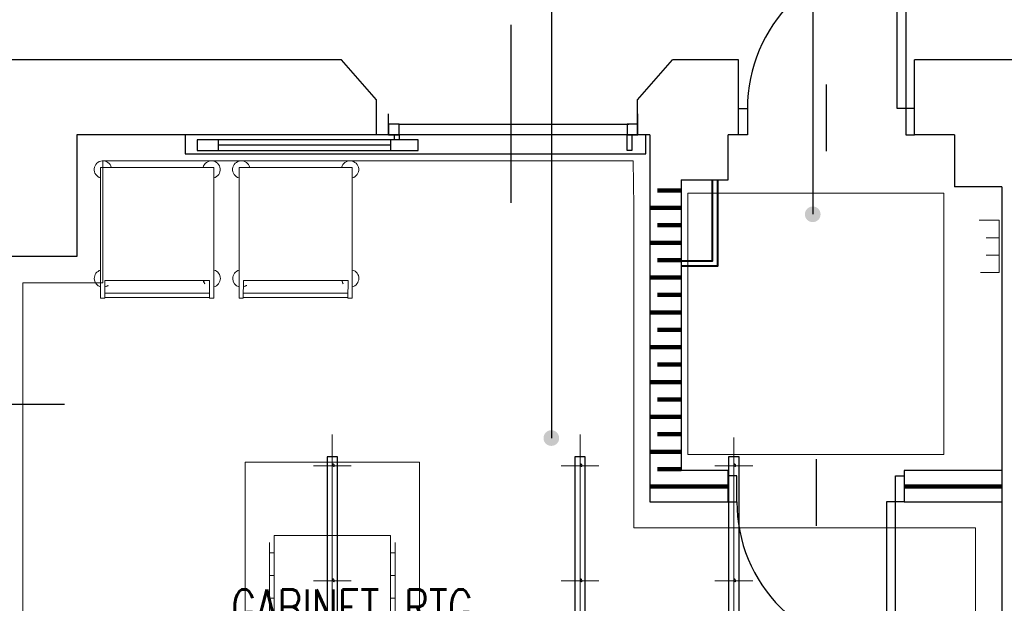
# Model space of a CAD drawing. Header units: millimetres. Extents: x 6612728327 to 6612744462, y 5733542327 to 5733552841.
# Tile 61 of 124: x 6612737201 to 6612737766, y 5733544612 to 5733544947. Entities that reach past the tile are written whole.
import ezdxf

# ---------------------------------------------------------------- set-up
doc = ezdxf.new("R2010")
doc.units = ezdxf.units.MM
doc.header["$MEASUREMENT"] = 0
doc.set_wipeout_variables(frame=1)
doc.linetypes.add('Wipeout_Contour', pattern=[1000, 0, -1000])
for name, color, linetype in [('!!!!_SCIANY GRUBE', 7, 'Continuous'), ('_ATECHN-MEBLE', 7, 'Continuous'), ('_ATECHN-MEDYCZ.', 7, 'Continuous'), ('A_A-OPISY POM', 7, 'Continuous'), ('A_sciany proj obudowa', 7, 'Continuous'), ('A_SCIANY PROJ. 18 wewn', 7, 'Continuous'), ('A_Stolarka_drzw_wew', 192, 'Continuous'), ('A_wypełnienie', 7, 'Continuous'), ('EQUIPMENT', 7, 'Continuous')]:
    doc.layers.add(name, color=color, linetype=linetype)
pattern_1 = [(360, (6612685986.953, 5733573938.848), (0, 20), []), (360, (6612685986.953, 5733573948.848), (0, 20), [15, -5])]

msp = doc.modelspace()

# ---------------------------------------------------------------- hatches: boundary and pattern name
at = {"layer": 'A_A-OPISY POM', "linetype": 'Continuous', "lineweight": 25}
for points in [[(6612737656.032899, 5733544830.641906, 1), (6612737656.032899, 5733544839.641906, 1)], [(6612737505.972395, 5733544702.197996, 1), (6612737505.972395, 5733544711.197996, 1)]]:
    msp.add_hatch(color=7, dxfattribs=at).paths.add_polyline_path(points)

# ---------------------------------------------------------------- linework, layer by layer
at = {"layer": '!!!!_SCIANY GRUBE', "color": 7, "lineweight": 30}
for p, q in [((6612737385.516486, 5733544923.844683), (6612737031.516486, 5733544923.844683)), ((6612737405.516486, 5733544900.844683), (6612737385.516486, 5733544923.844683)), ((6612737555.516487, 5733544900.844683), (6612737575.516487, 5733544923.844683)), ((6612737613.516487, 5733544923.844683), (6612737575.516487, 5733544923.844683)), ((6612737613.516487, 5733544880.844683), (6612737613.516487, 5733544923.844683)), ((6612738092.516487, 5733544923.844683), (6612737714.516487, 5733544923.844683)), ((6612737714.516487, 5733544880.844683), (6612737714.516487, 5733544923.844683)), ((6612737405.516486, 5733544880.844683), (6612737405.516486, 5733544900.844683)), ((6612737555.516487, 5733544880.844683), (6612737555.516487, 5733544900.844683)), ((6612737405.516486, 5733544880.844683), (6612737233.516486, 5733544880.844683)), ((6612737233.516486, 5733544880.844683), (6612737233.516486, 5733544810.844683)), ((6612737562.516487, 5733544880.844683), (6612737555.516487, 5733544880.844683)), ((6612737613.516487, 5733544880.844683), (6612737607.516487, 5733544880.844683)), ((6612737737.516487, 5733544880.844683), (6612737714.516487, 5733544880.844683)), ((6612737737.516487, 5733544880.844683), (6612737737.516487, 5733544850.844683)), ((6612737764.516487, 5733544850.844683), (6612737737.516487, 5733544850.844683)), ((6612737233.516486, 5733544810.844683), (6612737167.516486, 5733544810.844683))]:
    msp.add_line(p, q, dxfattribs=at)
at = {"layer": '_ATECHN-MEBLE', "color": 7, "lineweight": 18}
for p, q in [((6612737312.216486, 5733544862.094683), (6612737247.216486, 5733544862.094683)), ((6612737247.216486, 5733544862.094683), (6612737247.216486, 5733544787.094683)), ((6612737312.216486, 5733544787.094683), (6612737312.216486, 5733544862.094683)), ((6612737391.699873, 5733544862.094683), (6612737326.699872, 5733544862.094683)), ((6612737326.699872, 5733544862.094683), (6612737326.699872, 5733544787.094683)), ((6612737391.699873, 5733544787.094683), (6612737391.699873, 5733544862.094683)), ((6612737249.647993, 5733544787.094683), (6612737249.716486, 5733544797.094683)), ((6612737249.716486, 5733544797.094683), (6612737309.766486, 5733544797.094683)), ((6612737329.131379, 5733544787.094683), (6612737329.199872, 5733544797.094683)), ((6612737329.199872, 5733544797.094683), (6612737389.249872, 5733544797.094683)), ((6612737247.216486, 5733544787.094683), (6612737249.647993, 5733544787.094683)), ((6612737249.666487, 5733544789.794683), (6612737309.766486, 5733544789.794683)), ((6612737249.666487, 5733544787.444683), (6612737309.766486, 5733544787.444683)), ((6612737309.716486, 5733544787.094683), (6612737312.216486, 5733544787.094683)), ((6612737326.699872, 5733544787.094683), (6612737329.131379, 5733544787.094683)), ((6612737329.149872, 5733544789.794683), (6612737389.249872, 5733544789.794683)), ((6612737329.149872, 5733544787.444683), (6612737389.249872, 5733544787.444683)), ((6612737389.199872, 5733544787.094683), (6612737391.699873, 5733544787.094683)), ((6612737380.235228, 5733544212.248565), (6612737380.235228, 5733544708.737792)), ((6612737522.435228, 5733544212.248565), (6612737522.435228, 5733544708.737792)), ((6612737610.735229, 5733544212.248565), (6612737610.735229, 5733544707.097458)), ((6612737380.235228, 5733544436.041967), (6612737380.235228, 5733544700.342051)), ((6612737380.235228, 5733544435.908651), (6612737380.235228, 5733544700.208735)), ((6612737380.235228, 5733544422.218333), (6612737380.235228, 5733544699.863952)), ((6612737430.235229, 5733544692.844673), (6612737330.235228, 5733544692.844673)), ((6612737330.235228, 5733544692.844673), (6612737330.235228, 5733544305.644672)), ((6612737369.34451, 5733544690.813686), (6612737391.125946, 5733544690.813686)), ((6612737430.235229, 5733544305.644672), (6612737430.235229, 5733544692.844673)), ((6612737511.54451, 5733544690.813686), (6612737533.325947, 5733544690.813686)), ((6612737346.885228, 5733544435.118621), (6612737346.885228, 5733544650.730943)), ((6612737413.585228, 5733544650.730943), (6612737346.885228, 5733544650.730943)), ((6612737413.585228, 5733544435.118621), (6612737413.585228, 5733544650.730943)), ((6612737344.185228, 5733544582.57475), (6612737344.185228, 5733544646.836486)), ((6612737416.379065, 5733544438.826675), (6612737416.379065, 5733544646.836486)), ((6612737346.885228, 5733544640.880249), (6612737344.185228, 5733544640.880249)), ((6612737416.379065, 5733544640.880249), (6612737413.585228, 5733544640.880249)), ((6612737346.885228, 5733544627.822366), (6612737344.185228, 5733544627.822366)), ((6612737416.379065, 5733544627.822366), (6612737413.585228, 5733544627.822366)), ((6612737369.34451, 5733544624.773685), (6612737391.125946, 5733544624.773685)), ((6612737511.54451, 5733544624.773685), (6612737533.325947, 5733544624.773685)), ((6612737599.84451, 5733544624.773685), (6612737621.625946, 5733544624.773685)), ((6612737346.885228, 5733544614.764482), (6612737344.185228, 5733544614.764482)), ((6612737416.379065, 5733544614.764482), (6612737413.585228, 5733544614.764482))]:
    msp.add_line(p, q, dxfattribs=at)
at = {"layer": '_ATECHN-MEBLE', "color": 7, "lineweight": 18, "flags": 128}
for points in [[(6612737309.716486, 5733544787.094683), (6612737309.766486, 5733544797.094683)], [(6612737389.199872, 5733544787.094683), (6612737389.249872, 5733544797.094683)]]:
    msp.add_lwpolyline(points, dxfattribs=at)
for points in [[(6612737380.235228, 5733544691.938936, -1), (6612737380.235228, 5733544689.688436, -1)], [(6612737522.435228, 5733544691.938936, -1), (6612737522.435228, 5733544689.688436, -1)], [(6612737380.235228, 5733544625.898935, -1), (6612737380.235228, 5733544623.648436, -1)], [(6612737522.435228, 5733544625.898935, -1), (6612737522.435228, 5733544623.648436, -1)], [(6612737610.735229, 5733544625.898935, -1), (6612737610.735229, 5733544623.648436, -1)]]:
    msp.add_lwpolyline(points, format="xyb", close=True, dxfattribs=at)
at = {"layer": '_ATECHN-MEBLE', "color": 7, "lineweight": 18}
for centre, start, end in [((6612737248.516486, 5733544860.844683), 13.89735677, 254.99494903), ((6612737310.916487, 5733544860.844683), 285.00505097, 166.23940985), ((6612737327.999872, 5733544860.844683), 13.89735677, 254.99494903), ((6612737390.399873, 5733544860.844683), 285.00505097, 166.23940985), ((6612737248.566486, 5733544798.294683), 105.70881864, 254.99494903), ((6612737310.966486, 5733544798.344683), 284.45251007, 74.44549928), ((6612737328.049872, 5733544798.294683), 105.70881864, 254.99494903), ((6612737390.449873, 5733544798.344683), 284.45251007, 74.44549928), ((6612737248.566486, 5733544798.294683), 282.77873868, 345.96362401), ((6612737310.966486, 5733544798.344683), 194.45251007, 255.68916404), ((6612737328.049872, 5733544798.294683), 282.77873868, 345.96362401), ((6612737390.449873, 5733544798.344683), 194.45251007, 255.68916404)]:
    msp.add_arc(centre, 5, start, end, dxfattribs=at)
at = {"layer": '_ATECHN-MEDYCZ.', "color": 7, "lineweight": 18}
for p, q in [((6612737763.033957, 5733544831.733688), (6612737755.673923, 5733544831.733688)), ((6612737763.033957, 5733544831.733688), (6612737755.673923, 5733544831.733688)), ((6612737763.033957, 5733544831.733688), (6612737755.673923, 5733544831.733688)), ((6612737763.033957, 5733544821.733688), (6612737755.673923, 5733544821.733688)), ((6612737763.033957, 5733544811.733688), (6612737755.673923, 5733544811.733688)), ((6612737763.033957, 5733544801.733688), (6612737755.673923, 5733544801.733688))]:
    msp.add_line(p, q, dxfattribs=at)
at = {"layer": '_ATECHN-MEDYCZ.', "color": 7, "lineweight": 18, "flags": 128}
msp.add_lwpolyline([(6612737752.402798, 5733544801.733688), (6612737763.033957, 5733544801.733688), (6612737763.033957, 5733544831.733688), (6612737751.545417, 5733544831.733688)], dxfattribs=at)
at = {"layer": 'A_A-OPISY POM', "color": 7, "lineweight": 25, "flags": 128}
for points in [[(6612737505.972395, 5733545066.566553), (6612737505.972395, 5733544706.697996)], [(6612737656.032899, 5733544994.660233), (6612737656.032899, 5733544835.141906)]]:
    msp.add_lwpolyline(points, dxfattribs=at)
at = {"layer": 'A_Stolarka_drzw_wew', "color": 7, "lineweight": 30}
for p, q in [((6612737704.516487, 5733544895.844683), (6612737704.516487, 5733544981.844683)), ((6612737709.516487, 5733544981.844683), (6612737709.516487, 5733544895.844683)), ((6612737482.857853, 5733544841.805803), (6612737482.857853, 5733544943.970539)), ((6612737664.016487, 5733544871.295815), (6612737664.016487, 5733544909.618934)), ((6612737613.516487, 5733544880.844683), (6612737613.516487, 5733544895.844683)), ((6612737613.516487, 5733544895.844683), (6612737618.516487, 5733544895.844683)), ((6612737618.516487, 5733544895.844683), (6612737618.516487, 5733544880.844683)), ((6612737709.516487, 5733544895.844683), (6612737704.516487, 5733544895.844683)), ((6612737714.516487, 5733544895.844683), (6612737709.516487, 5733544895.844683)), ((6612737709.516487, 5733544895.844683), (6612737709.516487, 5733544880.844683)), ((6612737714.516487, 5733544880.844683), (6612737714.516487, 5733544895.844683)), ((6612737412.554681, 5733544880.844683), (6612737412.554681, 5733544892.844683)), ((6612737555.554712, 5733544880.844683), (6612737555.554712, 5733544892.844683)), ((6612737412.5592, 5733544886.835169), (6612737412.5592, 5733544880.835358)), ((6612737418.559012, 5733544886.835169), (6612737412.5592, 5733544886.835169)), ((6612737418.559012, 5733544886.835169), (6612737550.55487, 5733544886.835169)), ((6612737418.559012, 5733544880.835358), (6612737418.559012, 5733544886.835169)), ((6612737549.554901, 5733544886.835169), (6612737549.554901, 5733544880.835358)), ((6612737555.554712, 5733544886.835169), (6612737549.554901, 5733544886.835169)), ((6612737555.554712, 5733544880.835358), (6612737555.554712, 5733544886.835169)), ((6612737295.713182, 5733544880.835358), (6612737295.713182, 5733544869.835703)), ((6612737560.199221, 5733544880.835358), (6612737295.713182, 5733544880.835358)), ((6612737302.712962, 5733544877.835451), (6612737302.712962, 5733544871.83564)), ((6612737429.558667, 5733544877.835451), (6612737302.712962, 5733544877.835451)), ((6612737314.645198, 5733544877.835451), (6612737314.645198, 5733544871.83564)), ((6612737412.5592, 5733544880.835358), (6612737418.559012, 5733544880.835358)), ((6612737413.633985, 5733544877.835451), (6612737413.633985, 5733544871.83564)), ((6612737415.841707, 5733544877.835451), (6612737415.841707, 5733544880.835358)), ((6612737415.841707, 5733544880.835358), (6612737418.559012, 5733544880.835358)), ((6612737418.559012, 5733544877.835451), (6612737415.841707, 5733544877.835451)), ((6612737418.559012, 5733544880.835358), (6612737418.559012, 5733544877.835451)), ((6612737429.558667, 5733544871.83564), (6612737429.558667, 5733544877.835451)), ((6612737549.554901, 5733544871.83564), (6612737549.554901, 5733544880.835358)), ((6612737549.554901, 5733544880.835358), (6612737552.272206, 5733544880.835358)), ((6612737549.554901, 5733544880.835358), (6612737555.554712, 5733544880.835358)), ((6612737552.272206, 5733544880.835358), (6612737552.272206, 5733544871.83564)), ((6612737560.199221, 5733544869.835703), (6612737560.199221, 5733544880.835358)), ((6612737618.516487, 5733544880.844683), (6612737613.516487, 5733544880.844683)), ((6612737709.516487, 5733544880.844683), (6612737714.516487, 5733544880.844683)), ((6612737302.712962, 5733544871.83564), (6612737429.558667, 5733544871.83564)), ((6612737413.633985, 5733544874.835546), (6612737314.645198, 5733544874.835546)), ((6612737552.272206, 5733544871.83564), (6612737549.554901, 5733544871.83564)), ((6612737295.713182, 5733544869.835703), (6612737560.199221, 5733544869.835703)), ((6612737226.555366, 5733544725.960454), (6612737124.39063, 5733544725.960454)), ((6612737657.960346, 5733544694.64193), (6612737657.960765, 5733544656.31881)), ((6612737612.460614, 5733544670.092564), (6612737612.46045, 5733544685.092564)), ((6612737703.460614, 5733544670.093559), (6612737703.46045, 5733544685.093559)), ((6612737703.460614, 5733544670.093559), (6612737698.460614, 5733544670.093504)), ((6612737698.460614, 5733544670.093504), (6612737698.461555, 5733544584.093504)), ((6612737703.461555, 5733544584.093559), (6612737703.460614, 5733544670.093559))]:
    msp.add_line(p, q, dxfattribs=at)
for centre, start, end in [((6612737704.516487, 5733544895.844683), 90, 180), ((6612737698.460614, 5733544670.093504), 180.00054641, 270.00054641)]:
    msp.add_arc(centre, 86, start, end, dxfattribs=at)
at = {"layer": 'EQUIPMENT', "color": 7, "lineweight": 30, "flags": 128}
for points in [[(6612737377.235228, 5733544695.913686), (6612737377.235228, 5733544223.513685), (6612737383.235228, 5733544223.513685), (6612737383.235228, 5733544695.913686)], [(6612737519.435228, 5733544695.913686), (6612737519.435228, 5733544223.513685), (6612737525.435228, 5733544223.513685), (6612737525.435228, 5733544695.913686)]]:
    msp.add_lwpolyline(points, close=True, dxfattribs=at)

# ---------------------------------------------------------------- texts
at = {"color": 7, "lineweight": 30, "insert": (6612737322.172224, 5733544598.652149), "char_height": 21.16800003, "attachment_point": 7}
msp.add_mtext('\\A1;{\\W0.750000x;\\pql;\\Ftxt.shx;GABINET RTG}', dxfattribs=at)

# ---------------------------------------------------------------- wipeouts: each hides what was drawn before it
at = {"color": 254, "linetype": 'Wipeout_Contour', "lineweight": 0, "ltscale": 52513637607.12389}
msp.add_wipeout([(6612737562.516487, 5733544854.844683), (6612737562.516487, 5733544670.093615), (6612737607.460615, 5733544670.093615), (6612737607.460615, 5733544688.093616), (6612737580.516488, 5733544688.093616), (6612737580.516488, 5733544854.844683)], dxfattribs=at).dxf.layer = 'A_wypełnienie'
at = {"color": 254, "linetype": 'Wipeout_Contour', "lineweight": 0, "ltscale": 35009094826.92448}
msp.add_wipeout([(6612737764.516487, 5733544670.093615), (6612737764.516487, 5733544688.093615), (6612737708.460453, 5733544688.093614), (6612737708.460453, 5733544670.093614)], dxfattribs=at).dxf.layer = 'A_wypełnienie'

# ---------------------------------------------------------------- next in the draw order: hatches: boundary and pattern name
at = {"layer": 'A_wypełnienie', "linetype": 'Continuous', "lineweight": 211}
h = msp.add_hatch(dxfattribs=at)
h.set_pattern_fill('01_WIENIEC', color=255, scale=0.1, style=0, pattern_type=2)
h.set_pattern_definition(pattern_1)
h.paths.add_polyline_path([(6612737562.516487, 5733544854.844683), (6612737562.516487, 5733544670.093615), (6612737607.460615, 5733544670.093615), (6612737607.460615, 5733544688.093616), (6612737580.516488, 5733544688.093616), (6612737580.516488, 5733544854.844683)])
h = msp.add_hatch(dxfattribs=at)
h.set_pattern_fill('01_WIENIEC', color=255, scale=0.1, style=0, pattern_type=2)
h.set_pattern_definition(pattern_1)
h.paths.add_polyline_path([(6612737764.516487, 5733544670.093615), (6612737764.516487, 5733544688.093615), (6612737708.460453, 5733544688.093614), (6612737708.460453, 5733544670.093614)])

# ---------------------------------------------------------------- next in the draw order: linework, layer by layer
at = {"layer": '!!!!_SCIANY GRUBE', "color": 7, "lineweight": 30}
for p, q in [((6612737562.516487, 5733544880.844683), (6612737562.516487, 5733544854.844683)), ((6612737607.516487, 5733544854.844683), (6612737607.516487, 5733544880.844683)), ((6612737580.516487, 5733544854.844683), (6612737607.516487, 5733544854.844683)), ((6612737764.516487, 5733544850.844683), (6612737764.516487, 5733544598.844683))]:
    msp.add_line(p, q, dxfattribs=at)
at = {"layer": '_ATECHN-MEBLE', "color": 7, "lineweight": 18}
msp.add_line((6612737599.84451, 5733544690.813686), (6612737621.625946, 5733544690.813686), dxfattribs=at)
at = {"layer": '_ATECHN-MEBLE', "color": 7, "lineweight": 18, "flags": 128}
for points in [[(6612737202.516486, 5733544795.844683), (6612737248.516486, 5733544795.844683), (6612737248.516486, 5733544865.844683), (6612737552.864738, 5733544865.844683), (6612737553.364738, 5733544839.844683), (6612737553.364738, 5733544655.093615), (6612737749.516487, 5733544655.093615), (6612737749.516487, 5733544352.844682), (6612737747.516487, 5733544352.844682), (6612737747.516487, 5733544319.702127), (6612737717.516487, 5733544319.702127), (6612737717.516487, 5733544263.506877), (6612737731.516487, 5733544263.506877), (6612737731.516487, 5733544188.844682), (6612737206.516486, 5733544188.844682), (6612737206.516486, 5733544285.844682), (6612737214.016486, 5733544285.844682), (6612737214.016486, 5733544390.844682), (6612737202.516486, 5733544390.844682)], [(6612737584.326187, 5733544697.211868), (6612737731.326187, 5733544697.211868), (6612737731.326187, 5733544847.211869), (6612737584.326187, 5733544847.211869)]]:
    msp.add_lwpolyline(points, close=True, dxfattribs=at)
msp.add_lwpolyline([(6612737610.735229, 5733544691.938936, -1), (6612737610.735229, 5733544689.688436, -1)], format="xyb", close=True, dxfattribs=at)
at = {"layer": 'A_sciany proj obudowa', "color": 7, "lineweight": 40, "flags": 128}
for points in [[(6612737598.33528, 5733544854.844683), (6612737598.33528, 5733544808.329952), (6612737580.516487, 5733544808.329952)], [(6612737601.33528, 5733544854.844683), (6612737601.33528, 5733544805.329952), (6612737580.516487, 5733544805.329952)]]:
    msp.add_lwpolyline(points, dxfattribs=at)
at = {"layer": 'A_SCIANY PROJ. 18 wewn', "color": 7}
msp.add_line((6612737764.516487, 5733544688.093615), (6612737708.460453, 5733544688.093614), dxfattribs=at)
at = {"layer": 'A_SCIANY PROJ. 18 wewn', "color": 7, "flags": 128}
for points in [[(6612737562.516487, 5733544854.844683), (6612737562.516487, 5733544670.093615), (6612737580.516487, 5733544670.093615)], [(6612737580.516487, 5733544854.844683), (6612737580.516487, 5733544688.093615)], [(6612737580.516487, 5733544670.093615), (6612737607.460614, 5733544670.093615), (6612737607.460614, 5733544688.093615), (6612737580.516487, 5733544688.093615)], [(6612737708.460453, 5733544688.093614), (6612737708.460453, 5733544670.093614), (6612737764.516487, 5733544670.093615)]]:
    msp.add_lwpolyline(points, dxfattribs=at)
at = {"layer": 'A_Stolarka_drzw_wew', "color": 7, "lineweight": 30}
for p, q in [((6612737612.46045, 5733544685.092564), (6612737607.46045, 5733544685.092509)), ((6612737607.46045, 5733544685.092509), (6612737607.460614, 5733544670.092509)), ((6612737703.46045, 5733544685.093559), (6612737708.46045, 5733544685.093614)), ((6612737708.46045, 5733544685.093614), (6612737708.460614, 5733544670.093614)), ((6612737607.460614, 5733544670.092509), (6612737612.460614, 5733544670.092564)), ((6612737708.460614, 5733544670.093614), (6612737703.460614, 5733544670.093559))]:
    msp.add_line(p, q, dxfattribs=at)
at = {"layer": 'EQUIPMENT', "color": 7, "lineweight": 30, "flags": 128}
msp.add_lwpolyline([(6612737607.735229, 5733544695.913686), (6612737607.735229, 5733544223.513685), (6612737613.735229, 5733544223.513685), (6612737613.735229, 5733544695.913686)], close=True, dxfattribs=at)

doc.saveas('drawing.dxf')
